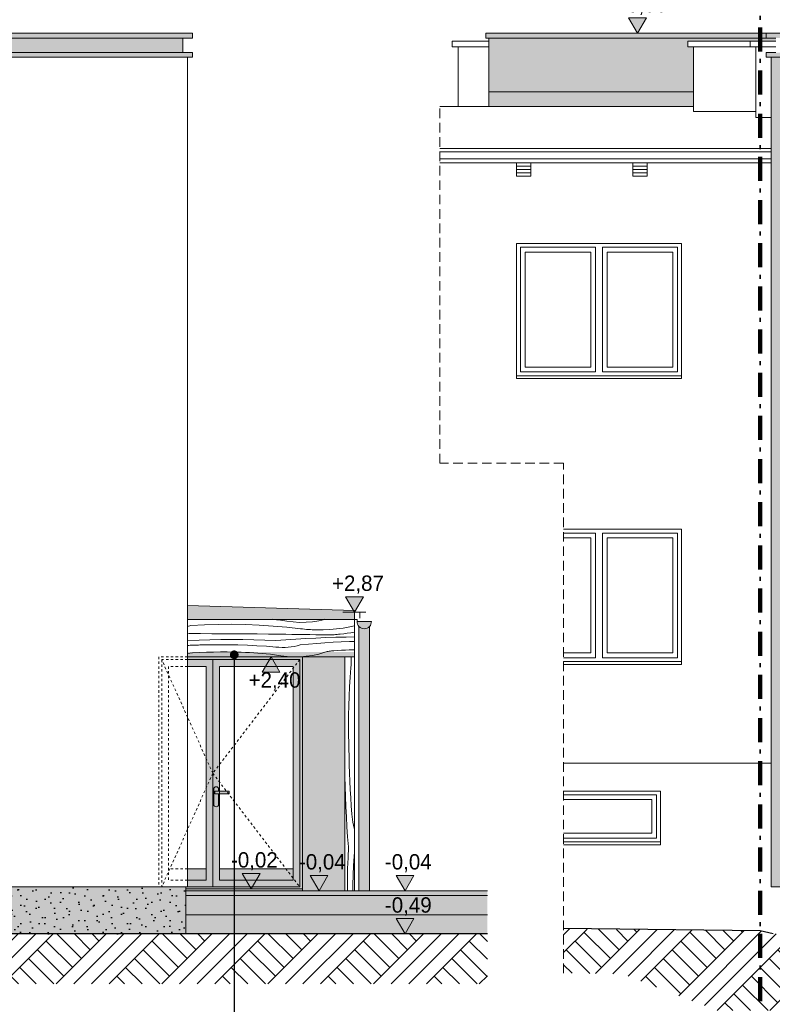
# Model space of a CAD drawing. Extents: x -366324 to -207045, y 68808 to 138616.
# Tile 133 of 170: x -242128 to -234279, y 113786 to 124052. Entities that reach past the tile are written whole.
import ezdxf

# ---------------------------------------------------------------- set-up
doc = ezdxf.new("R2010")
doc.units = 0
doc.header["$MEASUREMENT"] = 0
for name, pattern in [('Dashed', [564.444447, 282.222223, -282.222223]), ('Hidden Line', [50, 25, -25]), ('Krawędzie ukryte', [150, 100, -50]), ('Kreski i kropki', [450, 250, -100, 0, -100])]:
    doc.linetypes.add(name, pattern=pattern)
for name, color, linetype, lineweight in [('A-Opisy_Nr_Pióra__21', 7, 'Continuous', 9), ('Arch drzwi_Nr_Pióra__21', 7, 'Continuous', 9), ('Arch kolorystyka_Nr_Pióra__1', 7, 'Continuous', 25), ('Arch kolorystyka_Nr_Pióra__41', 7, 'Continuous', 15), ('Arch okna_Nr_Pióra__21', 7, 'Continuous', 9), ('Arch rynny_Nr_Pióra__21', 7, 'Continuous', 9), ('Arch schody_Nr_Pióra__21', 7, 'Continuous', 9), ('Arch wykończenie_Nr_Pióra__21', 7, 'Continuous', 9), ('Arch wymiary_Nr_Pióra__21', 7, 'Continuous', 9), ('Arch ściany zewnętrzne_Nr_Pióra__21', 7, 'Continuous', 9), ('INWENT KONST. DREWNIANA_Nr_Pióra__20', 1, 'Continuous', 100), ('INWENT TEREN_Nr_Pióra__1', 7, 'Continuous', 25), ('INWENT.ŚCIANY_Nr_Pióra__21', 7, 'Continuous', 9)]:
    doc.layers.add(name, color=color, linetype=linetype, lineweight=lineweight)
for name, color, linetype, lineweight, true_color in [('Arch drzwi_Nr_Pióra__4', 7, 'Continuous', 9, 0x029e21), ('Arch kolorystyka_Nr_Pióra__2', 7, 'Continuous', 13, 0x7f7f7f), ('Arch kolorystyka_Nr_Pióra__22', 7, 'Continuous', 9, 0x7f7f7f), ('Arch kolorystyka_Nr_Pióra__4', 7, 'Continuous', 9, 0x029e21), ('Arch kolorystyka_Nr_Pióra__81', 7, 'Continuous', 9, 0x5d5d5d), ('Arch rynny_Nr_Pióra__81', 7, 'Continuous', 9, 0x5d5d5d), ('Arch teren_Nr_Pióra__2', 7, 'Continuous', 13, 0x7f7f7f), ('INWENT DACH_Nr_Pióra__22', 7, 'Continuous', 9, 0x7f7f7f), ('INWENT RURY SPUSTOWE_Nr_Pióra__22', 7, 'Continuous', 9, 0x7f7f7f), ('INWENT. OKNA_Nr_Pióra__22', 7, 'Continuous', 9, 0x7f7f7f), ('INWENT.ŚCIANY_Nr_Pióra__22', 7, 'Continuous', 9, 0x7f7f7f), ('Istniejące kominy_Nr_Pióra__22', 7, 'Continuous', 9, 0x7f7f7f)]:
    doc.layers.add(name, color=color, linetype=linetype, lineweight=lineweight, true_color=true_color)
doc.layers.add('Arch wymiary', color=7, linetype='Continuous')
doc.styles.add('GENERATED_STYLE_1', font='txt')
doc.dimstyles.new('GENERATED_STYLE__7', dxfattribs={"dimtxt": 0.18, "dimasz": 182.4, "dimexe": 0.18, "dimexo": 0.0625, "dimgap": 0.09, "dimtad": 0, "dimtih": 1, "dimtoh": 1, "dimdec": 4, "dimzin": 0, "dimdsep": 46, "dimcen": 0.09, "dimadec": 0, "dimazin": 0, "dimtfac": 1, "dimtdec": 4, "dimtmove": 0, "dimatfit": 3, "dimldrblk": 'ARROWHEAD_11', "dimfxl": 0, "dimtolj": 1, "dimtzin": 0, "dimarcsym": 0})
pattern_1 = [(45, (0, 0), (-275.77163, 275.77163), []), (45, (-91.9, 91.9), (-551.5433, 551.5433), []), (45, (-183.85, 183.85), (-551.5433, 551.5433), []), (135, (-275.77, 275.77), (91.92388, 91.92388), [390, -390])]

# ---------------------------------------------------------------- blocks, each defined once
blk = doc.blocks.new('*X120')
at = {"layer": 'Arch kolorystyka_Nr_Pióra__22', "linetype": 'Continuous'}
for p, q in [((-238672, 117326), (-238670, 117358)), ((-238670, 117390), (-238671, 117410)), ((-238670, 117358), (-238670, 117390)), ((-238683, 117195), (-238675, 117294)), ((-238675, 117294), (-238672, 117326)), ((-238689, 117096), (-238683, 117195)), ((-238693, 116997), (-238689, 117096)), ((-238697, 116898), (-238693, 116997)), ((-238699, 116799), (-238697, 116898)), ((-238699, 116700), (-238699, 116799)), ((-238699, 116601), (-238699, 116700)), ((-238697, 116501), (-238699, 116601)), ((-238696, 116485), (-238697, 116501)), ((-238696, 116468), (-238696, 116485)), ((-238695, 116451), (-238696, 116468)), ((-238694, 116435), (-238695, 116451)), ((-238694, 116418), (-238694, 116435)), ((-238693, 116402), (-238694, 116418)), ((-238692, 116385), (-238693, 116402)), ((-238692, 116368), (-238692, 116385)), ((-238691, 116283), (-238692, 116368)), ((-238689, 116197), (-238691, 116283)), ((-238736, 116161), (-238737, 116202)), ((-238734, 116056), (-238736, 116161)), ((-238686, 116111), (-238689, 116197)), ((-238681, 116025), (-238686, 116111)), ((-238730, 115951), (-238734, 116056)), ((-238676, 115940), (-238681, 116025)), ((-238726, 115846), (-238730, 115951)), ((-238670, 115854), (-238676, 115940)), ((-238721, 115742), (-238726, 115846)), ((-238663, 115769), (-238670, 115854)), ((-238715, 115637), (-238721, 115742)), ((-238655, 115684), (-238663, 115769)), ((-238708, 115533), (-238715, 115637)), ((-238646, 115653), (-238655, 115684)), ((-238639, 115621), (-238646, 115653)), ((-238637, 115613), (-238639, 115621)), ((-238700, 115428), (-238708, 115533)), ((-238704, 115314), (-238700, 115428)), ((-238708, 115200), (-238704, 115314)), ((-238646, 115232), (-238640, 115330)), ((-238640, 115330), (-238637, 115368)), ((-238709, 115085), (-238708, 115200)), ((-238651, 115132), (-238646, 115232)), ((-238710, 114971), (-238709, 115085)), ((-238654, 115033), (-238651, 115132)), ((-238655, 114970), (-238654, 115033)), ((-238710, 114970), (-238710, 114971))]:
    blk.add_line(p, q, dxfattribs=at)
blk = doc.blocks.new('Wypełnienie_60')
at = {"layer": 'Arch kolorystyka_Nr_Pióra__22', "linetype": 'Dashed'}
blk.add_blockref('*X120', (0, 0), dxfattribs=at)
blk = doc.blocks.new('*X132')
at = {"layer": 'Arch kolorystyka_Nr_Pióra__22', "linetype": 'Continuous'}
for p, q in [((-239491, 117800), (-239450, 117796)), ((-239450, 117796), (-239407, 117791)), ((-239407, 117791), (-239342, 117779)), ((-239342, 117779), (-239275, 117772)), ((-239275, 117772), (-239209, 117768)), ((-239209, 117768), (-239142, 117769)), ((-239142, 117769), (-239076, 117775)), ((-239076, 117775), (-239010, 117784)), ((-239010, 117784), (-238945, 117798)), ((-238945, 117798), (-238941, 117800)), ((-240345, 117735), (-240377, 117725)), ((-240360, 117652), (-240377, 117648)), ((-240360, 117652), (-240242, 117651)), ((-240345, 117735), (-240202, 117743)), ((-240242, 117651), (-240124, 117650)), ((-240202, 117743), (-240059, 117747)), ((-240124, 117650), (-240006, 117649)), ((-240059, 117747), (-239915, 117748)), ((-239915, 117748), (-239772, 117746)), ((-239772, 117746), (-239629, 117740)), ((-239629, 117740), (-239485, 117730)), ((-239485, 117730), (-239342, 117718)), ((-239342, 117718), (-239200, 117702)), ((-239200, 117702), (-239179, 117699)), ((-239179, 117699), (-239159, 117697)), ((-239159, 117697), (-239138, 117695)), ((-239138, 117695), (-239118, 117694)), ((-239118, 117694), (-239097, 117692)), ((-239097, 117692), (-239077, 117691)), ((-239077, 117691), (-239056, 117691)), ((-239056, 117691), (-239036, 117690)), ((-238965, 117690), (-239036, 117690)), ((-238894, 117693), (-238965, 117690)), ((-238824, 117700), (-238894, 117693)), ((-238754, 117709), (-238824, 117700)), ((-238749, 117650), (-238786, 117646)), ((-238685, 117722), (-238754, 117709)), ((-238713, 117655), (-238749, 117650)), ((-238676, 117660), (-238713, 117655)), ((-238637, 117733), (-238685, 117722)), ((-238640, 117666), (-238676, 117660)), ((-238637, 117666), (-238640, 117666)), ((-240377, 117579), (-240373, 117579)), ((-240373, 117579), (-240258, 117584)), ((-240258, 117584), (-240144, 117587)), ((-240144, 117587), (-240030, 117588)), ((-240030, 117588), (-239915, 117589)), ((-240006, 117649), (-239888, 117649)), ((-239915, 117589), (-239801, 117588)), ((-239888, 117649), (-239770, 117648)), ((-239801, 117588), (-239686, 117586)), ((-239770, 117648), (-239652, 117647)), ((-239686, 117586), (-239572, 117583)), ((-239652, 117647), (-239534, 117646)), ((-239572, 117583), (-239457, 117579)), ((-239534, 117646), (-239416, 117645)), ((-239457, 117579), (-239353, 117587)), ((-239416, 117645), (-239353, 117644)), ((-239353, 117644), (-239290, 117643)), ((-239353, 117587), (-239248, 117593)), ((-239290, 117643), (-239228, 117642)), ((-239248, 117593), (-239144, 117599)), ((-239228, 117642), (-239165, 117641)), ((-239165, 117641), (-239102, 117640)), ((-239144, 117599), (-239039, 117605)), ((-239117, 117542), (-239031, 117549)), ((-239102, 117640), (-239040, 117639)), ((-239040, 117639), (-238977, 117638)), ((-239039, 117605), (-238935, 117609)), ((-239031, 117549), (-238946, 117555)), ((-238977, 117638), (-238914, 117637)), ((-238946, 117555), (-238860, 117560)), ((-238935, 117609), (-238830, 117613)), ((-238914, 117637), (-238898, 117637)), ((-238898, 117637), (-238882, 117637)), ((-238882, 117637), (-238866, 117637)), ((-238866, 117637), (-238850, 117638)), ((-238860, 117560), (-238775, 117564)), ((-238850, 117638), (-238834, 117640)), ((-238834, 117640), (-238818, 117641)), ((-238830, 117613), (-238725, 117615)), ((-238818, 117641), (-238802, 117644)), ((-238802, 117644), (-238786, 117646)), ((-238775, 117564), (-238689, 117567)), ((-238725, 117615), (-238637, 117617)), ((-238689, 117567), (-238637, 117569)), ((-240377, 117528), (-240365, 117528)), ((-240377, 117445), (-240325, 117449)), ((-240365, 117528), (-240349, 117529)), ((-240349, 117529), (-240332, 117530)), ((-240332, 117530), (-240315, 117530)), ((-240325, 117449), (-240252, 117453)), ((-240315, 117530), (-240299, 117531)), ((-240299, 117531), (-240282, 117532)), ((-240282, 117532), (-240265, 117532)), ((-240265, 117532), (-240249, 117533)), ((-240252, 117453), (-240180, 117457)), ((-240249, 117533), (-240150, 117535)), ((-240180, 117457), (-240107, 117459)), ((-240150, 117535), (-240051, 117535)), ((-240107, 117459), (-240035, 117460)), ((-240051, 117535), (-239951, 117535)), ((-240035, 117460), (-239963, 117460)), ((-239963, 117460), (-239890, 117459)), ((-239951, 117535), (-239852, 117533)), ((-239890, 117459), (-239818, 117457)), ((-239852, 117533), (-239753, 117529)), ((-239818, 117457), (-239774, 117455)), ((-239774, 117455), (-239731, 117453)), ((-239753, 117529), (-239654, 117525)), ((-239731, 117453), (-239687, 117450)), ((-239687, 117450), (-239644, 117447)), ((-239654, 117525), (-239555, 117519)), ((-239644, 117447), (-239601, 117443)), ((-239555, 117519), (-239456, 117511)), ((-239456, 117511), (-239424, 117508)), ((-239424, 117508), (-239392, 117506)), ((-239392, 117506), (-239360, 117506)), ((-239360, 117506), (-239328, 117508)), ((-239328, 117508), (-239296, 117512)), ((-239296, 117512), (-239264, 117517)), ((-239264, 117517), (-239233, 117525)), ((-239233, 117525), (-239202, 117534)), ((-239202, 117534), (-239117, 117542)), ((-239009, 117438), (-238945, 117456)), ((-238945, 117456), (-238933, 117460)), ((-238933, 117460), (-238922, 117463)), ((-238922, 117463), (-238910, 117465)), ((-238910, 117465), (-238899, 117467)), ((-238899, 117467), (-238887, 117469)), ((-238887, 117469), (-238875, 117470)), ((-238875, 117470), (-238863, 117471)), ((-238863, 117471), (-238852, 117472)), ((-238852, 117472), (-238812, 117475)), ((-238812, 117475), (-238772, 117477)), ((-238772, 117477), (-238732, 117479)), ((-238732, 117479), (-238692, 117481)), ((-238692, 117481), (-238652, 117483)), ((-238652, 117483), (-238637, 117483)), ((-239601, 117443), (-239557, 117440)), ((-239557, 117440), (-239514, 117435)), ((-239514, 117435), (-239471, 117431)), ((-239471, 117431), (-239405, 117419)), ((-239405, 117419), (-239339, 117411)), ((-239339, 117411), (-239302, 117410)), ((-239201, 117410), (-239140, 117414)), ((-239140, 117414), (-239074, 117424)), ((-239074, 117424), (-239009, 117438))]:
    blk.add_line(p, q, dxfattribs=at)
blk = doc.blocks.new('Wypełnienie_66')
at = {"layer": 'Arch kolorystyka_Nr_Pióra__22', "linetype": 'Dashed'}
blk.add_blockref('*X132', (0, 0), dxfattribs=at)
blk = doc.blocks.new('Wymiary_161', base_point=(-238109, 114520))
at = {"layer": 'Arch wymiary_Nr_Pióra__21', "linetype": 'Continuous'}
blk.add_hatch(color=256, dxfattribs=at).paths.add_polyline_path([(-238109, 114520), (-238202, 114680), (-238017, 114680)], flags=0)
for p, q in [((-238109, 114520), (-238202, 114680)), ((-238202, 114680), (-238017, 114680)), ((-238017, 114680), (-238109, 114520)), ((-238109, 114520), (-238229, 114520)), ((-238109, 114520), (-237989, 114520))]:
    blk.add_line(p, q, dxfattribs=at)
at = {"layer": 'Arch wymiary_Nr_Pióra__21', "insert": (-238319, 114712), "char_height": 160, "attachment_point": 7, "style": 'GENERATED_STYLE_1'}
blk.add_mtext('{-0,49}', dxfattribs=at)
blk = doc.blocks.new('Wymiary_162', base_point=(-238109, 114970))
at = {"layer": 'Arch wymiary_Nr_Pióra__21', "linetype": 'Continuous'}
blk.add_hatch(color=256, dxfattribs=at).paths.add_polyline_path([(-238109, 114970), (-238202, 115130), (-238017, 115130)], flags=0)
for p, q in [((-238109, 114970), (-238202, 115130)), ((-238202, 115130), (-238017, 115130)), ((-238017, 115130), (-238109, 114970)), ((-238109, 114970), (-238229, 114970)), ((-238109, 114970), (-237989, 114970))]:
    blk.add_line(p, q, dxfattribs=at)
at = {"layer": 'Arch wymiary_Nr_Pióra__21', "insert": (-238319, 115162), "char_height": 160, "attachment_point": 7, "style": 'GENERATED_STYLE_1'}
blk.add_mtext('{-0,04}', dxfattribs=at)
blk = doc.blocks.new('Wymiary_167', base_point=(-239715, 114990))
at = {"layer": 'Arch wymiary_Nr_Pióra__21', "linetype": 'Continuous'}
blk.add_hatch(color=256, dxfattribs=at).paths.add_polyline_path([(-239715, 114990), (-239807, 115150), (-239622, 115150)], flags=0)
for p, q in [((-239715, 114990), (-239807, 115150)), ((-239807, 115150), (-239622, 115150)), ((-239622, 115150), (-239715, 114990)), ((-239715, 114990), (-239835, 114990)), ((-239715, 114990), (-239595, 114990))]:
    blk.add_line(p, q, dxfattribs=at)
at = {"layer": 'Arch wymiary_Nr_Pióra__21', "insert": (-239925, 115182), "char_height": 160, "attachment_point": 7, "style": 'GENERATED_STYLE_1'}
blk.add_mtext('{-0,02}', dxfattribs=at)
blk = doc.blocks.new('Wymiary_168', base_point=(-239006, 114970))
at = {"layer": 'Arch wymiary_Nr_Pióra__21', "linetype": 'Continuous'}
blk.add_hatch(color=256, dxfattribs=at).paths.add_polyline_path([(-239006, 114970), (-239099, 115130), (-238913, 115130)], flags=0)
for p, q in [((-239006, 114970), (-239099, 115130)), ((-239099, 115130), (-238913, 115130)), ((-238913, 115130), (-239006, 114970)), ((-239006, 114970), (-239126, 114970)), ((-239006, 114970), (-238886, 114970))]:
    blk.add_line(p, q, dxfattribs=at)
at = {"layer": 'Arch wymiary_Nr_Pióra__21', "insert": (-239216, 115162), "char_height": 160, "attachment_point": 7, "style": 'GENERATED_STYLE_1'}
blk.add_mtext('{-0,04}', dxfattribs=at)
blk = doc.blocks.new('Wymiary_169', base_point=(-239507, 117410))
at = {"layer": 'Arch wymiary_Nr_Pióra__21', "linetype": 'Continuous'}
blk.add_hatch(color=256, dxfattribs=at).paths.add_polyline_path([(-239507, 117410), (-239600, 117250), (-239414, 117250)], flags=0)
for p, q in [((-239507, 117410), (-239627, 117410)), ((-239507, 117410), (-239600, 117250)), ((-239507, 117410), (-239387, 117410)), ((-239414, 117250), (-239507, 117410)), ((-239600, 117250), (-239414, 117250))]:
    blk.add_line(p, q, dxfattribs=at)
at = {"layer": 'Arch wymiary_Nr_Pióra__21', "insert": (-239741, 117058), "char_height": 160, "attachment_point": 7, "style": 'GENERATED_STYLE_1'}
blk.add_mtext('{+2,40}', dxfattribs=at)
blk = doc.blocks.new('Wymiary_170', base_point=(-238637, 117875))
at = {"layer": 'Arch wymiary_Nr_Pióra__21', "linetype": 'Continuous'}
blk.add_hatch(color=256, dxfattribs=at).paths.add_polyline_path([(-238637, 117875), (-238730, 118035), (-238544, 118035)], flags=0)
for p, q in [((-238637, 117875), (-238730, 118035)), ((-238730, 118035), (-238544, 118035)), ((-238544, 118035), (-238637, 117875)), ((-238637, 117875), (-238757, 117875)), ((-238637, 117875), (-238517, 117875))]:
    blk.add_line(p, q, dxfattribs=at)
at = {"layer": 'Arch wymiary_Nr_Pióra__21', "insert": (-238871, 118067), "char_height": 160, "attachment_point": 7, "style": 'GENERATED_STYLE_1'}
blk.add_mtext('{+2,87}', dxfattribs=at)
blk = doc.blocks.new('Wymiary_199', base_point=(-235686, 123910))
at = {"layer": 'Arch wymiary_Nr_Pióra__21', "linetype": 'Continuous'}
blk.add_hatch(color=256, dxfattribs=at).paths.add_polyline_path([(-235686, 123910), (-235779, 124070), (-235593, 124070)], flags=0)
for p, q in [((-235686, 123910), (-235779, 124070)), ((-235779, 124070), (-235593, 124070)), ((-235593, 124070), (-235686, 123910)), ((-235686, 123910), (-235806, 123910)), ((-235686, 123910), (-235566, 123910))]:
    blk.add_line(p, q, dxfattribs=at)
at = {"layer": 'Arch wymiary_Nr_Pióra__21', "insert": (-235919, 124102), "char_height": 160, "attachment_point": 7, "style": 'GENERATED_STYLE_1'}
blk.add_mtext('{+8,90}', dxfattribs=at)
blk = doc.blocks.new('ARROWHEAD_11')
at = {"color": 0, "linetype": 'Continuous', "lineweight": 0}
blk.add_line((0, 0), (-1, 0), dxfattribs=at)
at = {"color": 0, "linetype": 'Continuous', "lineweight": 0, "const_width": 0.25, "flags": 128}
blk.add_lwpolyline([(-0.125, 0, 1), (0.125, 0, 1)], format="xyb", close=True, dxfattribs=at)

msp = doc.modelspace()

# ---------------------------------------------------------------- hatches: boundary and pattern name
at = {"layer": 'Arch kolorystyka_Nr_Pióra__1', "linetype": 'Continuous'}
h = msp.add_hatch(dxfattribs=at)
h.set_pattern_fill('Carpet', color=256, style=0, pattern_type=2)
h.set_pattern_definition([(45, (0, 300), (-95.459415, 95.459415), [0, -90, 0, -135]), (110, (300, 300), (126.858504, 46.17272), [0, -66, 0, -114])])
h.paths.add_polyline_path([(-248376.9, 114519.6), (-240397.1, 114519.6), (-240397.1, 115009.6), (-248376.9, 115009.6)], flags=0)
at = {"layer": 'Arch kolorystyka_Nr_Pióra__2', "linetype": 'Continuous'}
h = msp.add_hatch(color=256, dxfattribs=at)
h.paths.add_polyline_path([(-240397.1, 114969.6), (-239177.1, 114969.6), (-239177.1, 117409.6), (-240377.1, 117409.6), (-240377.1, 117309.6), (-240184.3, 117309.6), (-240184.3, 115199.6), (-240377.1, 115199.6), (-240377.1, 115009.6), (-240397.1, 115009.6)], flags=0)
h.paths.add_polyline_path([(-239972.7, 116009.6), (-240044.3, 116009.6), (-240044.3, 116103.1), (-240044.3, 116286), (-240044.3, 117309.6), (-239277.1, 117309.6), (-239277.1, 115199.6), (-240044.3, 115199.6), (-240044.3, 115979.6), (-239944.3, 115979.6), (-239944.3, 116009.6)], flags=0)
at = {"layer": 'Arch kolorystyka_Nr_Pióra__4', "linetype": 'Continuous'}
for points in [[(-234241.9, 123859.6), (-237236.9, 123859.6), (-237236.9, 123298.4), (-235101.9, 123298.4), (-235101.9, 123769.6), (-235161.9, 123769.6), (-235161.9, 123829.6), (-234511.9, 123829.6), (-234241.9, 123829.6)], [(-233811.9, 122584.8), (-233811.9, 123659.6), (-234291.9, 123659.6), (-234291.9, 115009.6), (-233811.9, 115009.6), (-233811.9, 117879.6), (-233811.9, 118674.6), (-233811.9, 118844.6), (-233861.9, 118844.6), (-233861.9, 119824.6), (-233811.9, 119824.6), (-233811.9, 122384.6)], [(-238637.1, 117409.6), (-240377.1, 117409.6), (-240377.1, 117459.6), (-238637.1, 117459.6)], [(-238737.1, 114969.6), (-238737.1, 117409.6), (-239177.1, 117409.6), (-239177.1, 114969.6)]]:
    msp.add_hatch(color=256, dxfattribs=at).paths.add_polyline_path(points, flags=0)
at = {"layer": 'Arch kolorystyka_Nr_Pióra__41', "linetype": 'Continuous'}
for points in [[(-248376.9, 123859.6), (-240327.1, 123859.6), (-240327.1, 123909.6), (-248376.9, 123909.6)], [(-240427.1, 123709.6), (-247197.1, 123709.6), (-247197.1, 123859.6), (-240427.1, 123859.6)], [(-237266.9, 123909.6), (-237266.9, 123859.6), (-234341.9, 123859.6), (-234341.9, 123909.6)], [(-234341.9, 123909.6), (-234341.9, 123859.6), (-234241.9, 123859.6), (-233861.9, 123859.6), (-233761.9, 123859.6), (-233761.9, 123909.6)], [(-240327.1, 123659.6), (-248376.9, 123659.6), (-248376.9, 123709.6), (-240327.1, 123709.6)], [(-234341.9, 123659.6), (-233761.9, 123659.6), (-233761.9, 123709.6), (-233861.9, 123709.6), (-234241.9, 123709.6), (-234341.9, 123709.6)], [(-235101.9, 123148.4), (-235101.9, 123298.4), (-237236.9, 123298.4), (-237236.9, 123148.4)], [(-240377.1, 117799.6), (-238637.1, 117799.6), (-238637.1, 117892.4), (-240377.1, 117944.6)], [(-238459.8, 117775.9), (-238609.8, 117775.9, 1)], [(-238589.8, 114969.6), (-238479.8, 114969.6), (-238479.8, 117724.9, -0.4365419), (-238589.8, 117724.9)]]:
    msp.add_hatch(color=256, dxfattribs=at).paths.add_polyline_path(points, flags=0)
at = {"layer": 'Arch kolorystyka_Nr_Pióra__81', "linetype": 'Continuous', "lineweight": 0, "true_color": 0x454545}
for points in [[(-248376.9, 114519.6), (-240397.1, 114519.6), (-240397.1, 115009.6), (-248376.9, 115009.6)], [(-240397.1, 114519.6), (-237250.6, 114519.6), (-237250.6, 114969.6), (-240397.1, 114969.6)]]:
    msp.add_hatch(color=250, dxfattribs=at).paths.add_polyline_path(points, flags=0)
at = {"layer": 'Arch teren_Nr_Pióra__2', "linetype": 'Continuous'}
h = msp.add_hatch(dxfattribs=at)
h.set_pattern_fill('Earth', color=256, style=0, pattern_type=2)
h.set_pattern_definition(pattern_1)
h.paths.add_polyline_path([(-234011.9, 113719.6), (-234011.9, 114519.6), (-234271.9, 114519.6), (-234406.4, 114552.2), (-236456.3, 114572.3), (-236456.3, 114110.2), (-235844.7, 114103.3), (-234853.3, 113719.6)], flags=0)
h = msp.add_hatch(dxfattribs=at)
h.set_pattern_fill('Earth', color=256, style=0, pattern_type=2)
h.set_pattern_definition(pattern_1)
h.paths.add_polyline_path([(-237250.6, 114519.6), (-248376.9, 114519.6), (-248376.9, 113997.6), (-237250.6, 113997.6)], flags=0)

# ---------------------------------------------------------------- linework, layer by layer
at = {"layer": 'Arch drzwi_Nr_Pióra__21', "linetype": 'Hidden Line'}
for p, q in [((-240647.1, 117379.6), (-240647.1, 115009.6)), ((-240377.1, 117379.6), (-240647.1, 117379.6)), ((-240577.1, 117309.6), (-240577.1, 115079.6)), ((-240377.1, 117309.6), (-240577.1, 117309.6)), ((-240377.1, 115199.6), (-240577.1, 115199.6)), ((-240377.1, 115009.6), (-240647.1, 115009.6)), ((-240377.1, 115079.6), (-240577.1, 115079.6))]:
    msp.add_line(p, q, dxfattribs=at)
at = {"layer": 'Arch drzwi_Nr_Pióra__21', "linetype": 'Continuous'}
for p, q in [((-239207.1, 117379.6), (-240377.1, 117379.6)), ((-240114.3, 117379.6), (-240114.3, 115009.6)), ((-239207.1, 117379.6), (-239207.1, 115009.6)), ((-240184.3, 117309.6), (-240377.1, 117309.6)), ((-240184.3, 117309.6), (-240184.3, 115079.6)), ((-240044.3, 117309.6), (-240044.3, 115079.6)), ((-239277.1, 117309.6), (-240044.3, 117309.6)), ((-239277.1, 117309.6), (-239277.1, 115079.6)), ((-240184.3, 115199.6), (-240377.1, 115199.6)), ((-239277.1, 115199.6), (-240044.3, 115199.6)), ((-239177.1, 114989.6), (-240397.1, 114989.6)), ((-240184.3, 115079.6), (-240377.1, 115079.6)), ((-239207.1, 115009.6), (-240377.1, 115009.6)), ((-239277.1, 115079.6), (-240044.3, 115079.6))]:
    msp.add_line(p, q, dxfattribs=at)
at = {"layer": 'Arch drzwi_Nr_Pióra__4', "linetype": 'Continuous'}
msp.add_line((-239207.1, 117299.6), (-239207.1, 117379.6), dxfattribs=at)
at = {"layer": 'Arch okna_Nr_Pióra__21', "linetype": 'Hidden Line'}
for p, q in [((-240377.1, 116779.1), (-240647.1, 117379.6)), ((-239207.1, 117379.6), (-240114.3, 116194.6)), ((-240114.3, 116194.6), (-240377.1, 116779.1)), ((-240114.3, 116194.6), (-240377.1, 115610.1)), ((-240114.3, 116194.6), (-239207.1, 115009.6)), ((-240377.1, 115610.1), (-240647.1, 115009.6))]:
    msp.add_line(p, q, dxfattribs=at)
at = {"layer": 'Arch okna_Nr_Pióra__21', "linetype": 'Continuous'}
for p, q in [((-240104.3, 115869.6), (-240104.3, 116029.6)), ((-240094.3, 116009.6), (-240094.3, 115979.6)), ((-240094.3, 116009.6), (-239944.3, 116009.6)), ((-240054.3, 116009.6), (-240054.3, 116029.6)), ((-239944.3, 115979.6), (-239944.3, 116009.6)), ((-240094.3, 115979.6), (-239944.3, 115979.6)), ((-240054.3, 115869.6), (-240054.3, 115979.6))]:
    msp.add_line(p, q, dxfattribs=at)
for centre, start, end in [((-240079.3, 116029.6), 0, 180), ((-240079.3, 115869.6), 180, 0)]:
    msp.add_arc(centre, 25, start, end, dxfattribs=at)
at = {"layer": 'Arch rynny_Nr_Pióra__21', "linetype": 'Continuous'}
for p, q in [((-238579.8, 117874.8), (-238637.1, 117874.8)), ((-238579.8, 117812.7), (-238579.8, 117874.8)), ((-238609.8, 117799.6), (-238637.1, 117799.6)), ((-238609.8, 117775.9), (-238609.8, 117799.6)), ((-238609.8, 117775.9), (-238459.8, 117775.9)), ((-238589.8, 117724.9), (-238589.8, 114969.6)), ((-238479.8, 117724.9), (-238479.8, 114969.6))]:
    msp.add_line(p, q, dxfattribs=at)
for start, end in [(180, 222.83343), (317.16657, 0)]:
    msp.add_arc((-238534.8, 117775.9), 75, start, end, dxfattribs=at)
at = {"layer": 'Arch rynny_Nr_Pióra__81', "linetype": 'Continuous'}
for p, q in [((-240427.1, 123859.6), (-248376.9, 123859.6)), ((-234341.9, 123909.6), (-234341.9, 123859.6)), ((-240427.1, 123709.6), (-248376.9, 123709.6))]:
    msp.add_line(p, q, dxfattribs=at)
msp.add_arc((-238534.8, 117775.9), 75, 222.83343, 317.16657, dxfattribs=at)
at = {"layer": 'Arch schody_Nr_Pióra__21', "linetype": 'Continuous'}
for p, q in [((-237250.6, 114969.6), (-240397.1, 114969.6)), ((-237250.6, 114919.6), (-240397.1, 114919.6)), ((-237250.6, 114719.6), (-240397.1, 114719.6))]:
    msp.add_line(p, q, dxfattribs=at)
at = {"layer": 'Arch wykończenie_Nr_Pióra__21', "linetype": 'Continuous'}
for p, q in [((-240327.1, 123909.6), (-248376.9, 123909.6)), ((-240327.1, 123859.6), (-240427.1, 123859.6)), ((-240427.1, 123859.6), (-240427.1, 123709.6)), ((-240327.1, 123909.6), (-240327.1, 123859.6)), ((-237266.9, 123909.6), (-237266.9, 123859.6)), ((-234341.9, 123909.6), (-237266.9, 123909.6)), ((-234341.9, 123859.6), (-237266.9, 123859.6)), ((-233761.9, 123909.6), (-234341.9, 123909.6)), ((-234241.9, 123859.6), (-234341.9, 123859.6)), ((-240327.1, 123709.6), (-240427.1, 123709.6)), ((-240327.1, 123709.6), (-240327.1, 123659.6)), ((-234341.9, 123709.6), (-234341.9, 123659.6)), ((-234241.9, 123709.6), (-234341.9, 123709.6)), ((-240327.1, 123659.6), (-248376.9, 123659.6)), ((-233761.9, 123659.6), (-234341.9, 123659.6))]:
    msp.add_line(p, q, dxfattribs=at)
at = {"layer": 'Arch ściany zewnętrzne_Nr_Pióra__21', "linetype": 'Continuous'}
for p, q in [((-237236.9, 123148.4), (-237236.9, 123859.6)), ((-240377.1, 123659.6), (-240377.1, 115009.6)), ((-234291.9, 123659.6), (-234291.9, 115009.6)), ((-237236.9, 123298.4), (-235101.9, 123298.4)), ((-237236.9, 123148.4), (-235101.9, 123148.4)), ((-238637.1, 117892.4), (-240377.1, 117944.6)), ((-238637.1, 117409.6), (-238637.1, 117892.4)), ((-238637.1, 117799.6), (-240377.1, 117799.6)), ((-238637.1, 117409.6), (-240377.1, 117409.6)), ((-239177.1, 117409.6), (-239177.1, 114969.6)), ((-238737.1, 117409.6), (-238737.1, 114969.6)), ((-238637.1, 117409.6), (-238637.1, 114969.6)), ((-248376.9, 115009.6), (-240377.1, 115009.6)), ((-240397.1, 115009.6), (-240397.1, 114519.6)), ((-233811.9, 115009.6), (-234291.9, 115009.6))]:
    msp.add_line(p, q, dxfattribs=at)
at = {"layer": 'Arch ściany zewnętrzne_Nr_Pióra__21', "linetype": 'Hidden Line'}
for p, q in [((-240677.1, 117409.6), (-240677.1, 115009.6)), ((-240377.1, 117409.6), (-240677.1, 117409.6))]:
    msp.add_line(p, q, dxfattribs=at)
at = {"layer": 'INWENT DACH_Nr_Pióra__22', "linetype": 'Continuous'}
for p, q in [((-237748.2, 123148.4), (-235101.9, 123148.4)), ((-237748.2, 122709.6), (-234291.9, 122709.6))]:
    msp.add_line(p, q, dxfattribs=at)
at = {"layer": 'INWENT KONST. DREWNIANA_Nr_Pióra__20', "linetype": 'Kreski i kropki'}
msp.add_line((-234406.4, 113819.6), (-234406.4, 127096.7), dxfattribs=at)
at = {"layer": 'INWENT RURY SPUSTOWE_Nr_Pióra__22', "linetype": 'Continuous'}
for p, q in [((-237748.2, 122674.6), (-234291.9, 122674.6)), ((-237748.2, 122599.6), (-234291.9, 122599.6))]:
    msp.add_line(p, q, dxfattribs=at)
at = {"layer": 'INWENT TEREN_Nr_Pióra__1', "linetype": 'Continuous'}
for p, q in [((-234406.4, 114552.2), (-236456.3, 114575.4)), ((-237250.6, 114519.6), (-248376.9, 114519.6)), ((-234271.9, 114519.6), (-234406.4, 114552.2))]:
    msp.add_line(p, q, dxfattribs=at)
at = {"layer": 'INWENT. OKNA_Nr_Pióra__22', "linetype": 'Continuous'}
for p, q in [((-236906.9, 120379.6), (-236906.9, 121679.6)), ((-236121.9, 121679.6), (-236906.9, 121679.6)), ((-236121.9, 120379.6), (-236121.9, 121679.6)), ((-236051.9, 120379.6), (-236051.9, 121679.6)), ((-235266.9, 121679.6), (-236051.9, 121679.6)), ((-235266.9, 120379.6), (-235266.9, 121679.6)), ((-236856.9, 120429.6), (-236856.9, 121629.6)), ((-236171.9, 121629.6), (-236856.9, 121629.6)), ((-236171.9, 120429.6), (-236171.9, 121629.6)), ((-236001.9, 120429.6), (-236001.9, 121629.6)), ((-235316.9, 121629.6), (-236001.9, 121629.6)), ((-235316.9, 120429.6), (-235316.9, 121629.6)), ((-236856.9, 120429.6), (-236171.9, 120429.6)), ((-236001.9, 120429.6), (-235316.9, 120429.6)), ((-236946.9, 120339.6), (-235226.9, 120339.6)), ((-236906.9, 120379.6), (-236121.9, 120379.6)), ((-236051.9, 120379.6), (-235266.9, 120379.6)), ((-236121.9, 118699.6), (-236456.3, 118699.6)), ((-236121.9, 117399.6), (-236121.9, 118699.6)), ((-236051.9, 117399.6), (-236051.9, 118699.6)), ((-235266.9, 118699.6), (-236051.9, 118699.6)), ((-235266.9, 117399.6), (-235266.9, 118699.6)), ((-236171.9, 118649.6), (-236456.3, 118649.6)), ((-236171.9, 117449.6), (-236171.9, 118649.6)), ((-236001.9, 117449.6), (-236001.9, 118649.6)), ((-235316.9, 118649.6), (-236001.9, 118649.6)), ((-235316.9, 117449.6), (-235316.9, 118649.6)), ((-236456.3, 117449.6), (-236171.9, 117449.6)), ((-236001.9, 117449.6), (-235316.9, 117449.6)), ((-236456.3, 117399.6), (-236121.9, 117399.6)), ((-236456.3, 117359.6), (-235226.9, 117359.6)), ((-236051.9, 117399.6), (-235266.9, 117399.6)), ((-235486.9, 115969.6), (-236456.3, 115969.6)), ((-235536.9, 115919.6), (-236456.3, 115919.6)), ((-235536.9, 115569.6), (-235536.9, 115919.6)), ((-235486.9, 115519.6), (-235486.9, 115969.6)), ((-236456.3, 115569.6), (-235536.9, 115569.6)), ((-236456.3, 115519.6), (-235486.9, 115519.6)), ((-236456.3, 115479.6), (-235446.9, 115479.6))]:
    msp.add_line(p, q, dxfattribs=at)
at = {"layer": 'INWENT.ŚCIANY_Nr_Pióra__21', "linetype": 'Krawędzie ukryte'}
for p, q in [((-237748.2, 119426.8), (-237748.2, 123148.4)), ((-236456.3, 119426.8), (-237748.2, 119426.8)), ((-236456.3, 114110.2), (-236456.3, 119426.8))]:
    msp.add_line(p, q, dxfattribs=at)
at = {"layer": 'INWENT.ŚCIANY_Nr_Pióra__22', "linetype": 'Continuous'}
for p, q in [((-237616.9, 123829.6), (-237616.9, 123769.6)), ((-237236.9, 123829.6), (-237616.9, 123829.6)), ((-234511.9, 123829.6), (-235161.9, 123829.6)), ((-235161.9, 123829.6), (-235161.9, 123769.6)), ((-234511.9, 123829.6), (-234511.9, 123769.6)), ((-234241.9, 123829.6), (-234511.9, 123829.6)), ((-237236.9, 123769.6), (-237616.9, 123769.6)), ((-237556.9, 123769.6), (-237556.9, 123148.4)), ((-234511.9, 123769.6), (-235161.9, 123769.6)), ((-235101.9, 123769.6), (-235101.9, 123094.6)), ((-234241.9, 123769.6), (-234511.9, 123769.6)), ((-234451.9, 123769.6), (-234451.9, 123031.6)), ((-237236.9, 123148.4), (-237556.9, 123148.4)), ((-234451.9, 123094.6), (-235101.9, 123094.6)), ((-234291.9, 123031.6), (-234451.9, 123031.6)), ((-237748.2, 122559.6), (-234291.9, 122559.6)), ((-236946.9, 121719.6), (-236946.9, 120309.6)), ((-235226.9, 121719.6), (-236946.9, 121719.6)), ((-235226.9, 120309.6), (-235226.9, 121719.6)), ((-236946.9, 120309.6), (-235226.9, 120309.6)), ((-235226.9, 118739.6), (-236456.3, 118739.6)), ((-235226.9, 117329.6), (-235226.9, 118739.6)), ((-236456.3, 117329.6), (-235226.9, 117329.6)), ((-234291.9, 116299.6), (-236456.3, 116299.6)), ((-236456.3, 116009.6), (-235446.9, 116009.6)), ((-235446.9, 115449.6), (-235446.9, 116009.6)), ((-236456.3, 115449.6), (-235446.9, 115449.6))]:
    msp.add_line(p, q, dxfattribs=at)
at = {"layer": 'Istniejące kominy_Nr_Pióra__22', "linetype": 'Continuous'}
for p, q in [((-236946.9, 122559.6), (-236946.9, 122419.6)), ((-236946.9, 122559.6), (-236796.9, 122559.6)), ((-236946.9, 122524.6), (-236796.9, 122524.6)), ((-236946.9, 122489.6), (-236796.9, 122489.6)), ((-236796.9, 122559.6), (-236796.9, 122419.6)), ((-235734.4, 122559.6), (-235584.4, 122559.6)), ((-235734.4, 122559.6), (-235734.4, 122419.6)), ((-235734.4, 122524.6), (-235584.4, 122524.6)), ((-235734.4, 122489.6), (-235584.4, 122489.6)), ((-235584.4, 122559.6), (-235584.4, 122419.6)), ((-236946.9, 122454.6), (-236796.9, 122454.6)), ((-236946.9, 122419.6), (-236796.9, 122419.6)), ((-235734.4, 122454.6), (-235584.4, 122454.6)), ((-235734.4, 122419.6), (-235584.4, 122419.6))]:
    msp.add_line(p, q, dxfattribs=at)

# ---------------------------------------------------------------- block references
at = {"layer": 'Arch kolorystyka_Nr_Pióra__22', "linetype": 'Dashed'}
for name in ['Wypełnienie_66', 'Wypełnienie_60']:
    msp.add_blockref(name, (0, 0), dxfattribs=at)
at = {"layer": 'Arch wymiary', "linetype": 'Continuous'}
for name, p in [('Wymiary_199', (-235685.8, 123909.6)), ('Wymiary_170', (-238637.1, 117874.8)), ('Wymiary_169', (-239507.1, 117409.6)), ('Wymiary_167', (-239714.6, 114989.6)), ('Wymiary_168', (-239006, 114969.6)), ('Wymiary_162', (-238109.4, 114969.6)), ('Wymiary_161', (-238109.4, 114519.6))]:
    msp.add_blockref(name, p, dxfattribs=at)

# ---------------------------------------------------------------- leaders
at = {"layer": 'A-Opisy_Nr_Pióra__21', "linetype": 'Continuous', "annotation_type": 0, "has_hookline": 1, "hookline_direction": 1, "text_width": 2727.6}
msp.add_leader([(-239890.7, 117429.8), (-239890.7, 113292.6), (-238977.4, 113292.6)], dimstyle='GENERATED_STYLE__7', dxfattribs=at)

doc.saveas('drawing.dxf')
